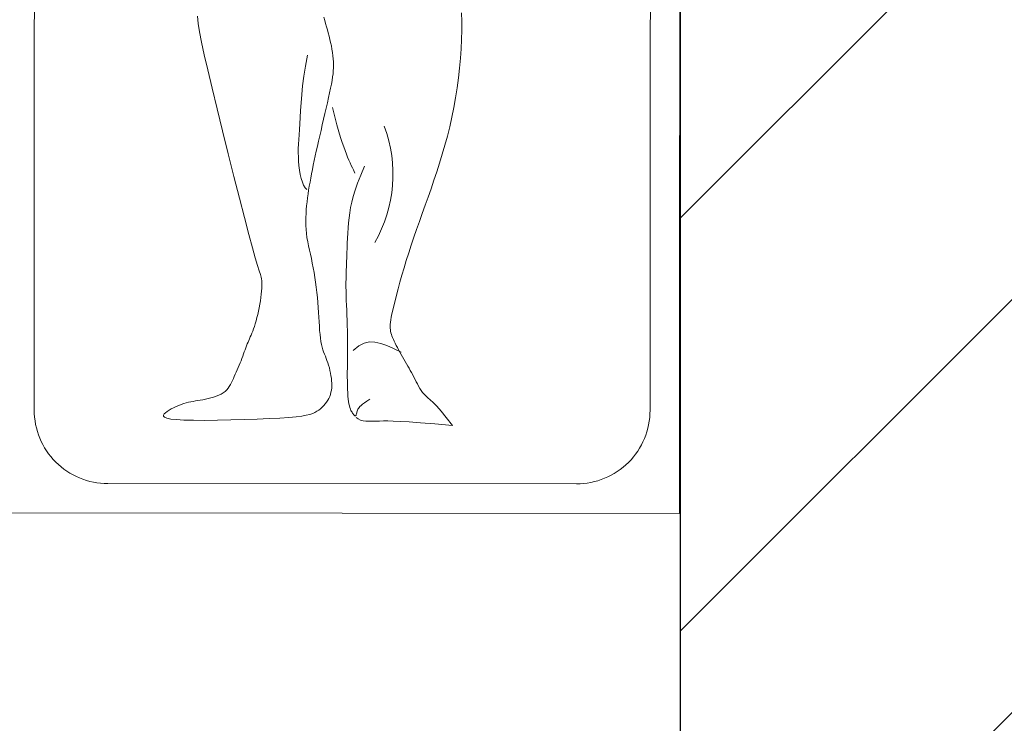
# Model space of a CAD drawing. Header units: millimetres. Extents: x 26866 to 1024070, y -428191 to 408885.
# Tile 181 of 248: x 201738 to 202540, y 392260 to 392834. Entities that reach past the tile are written whole.
import ezdxf

# ---------------------------------------------------------------- set-up
doc = ezdxf.new("R2010")
doc.units = ezdxf.units.MM
doc.header["$LTSCALE"] = 2
for name, color, linetype, lineweight in [('0_OPIS', 7, 'Continuous', 13), ('10', 7, 'Continuous', 9), ('3DPLAN_A_TABELKA POMIESZCZEŃ', 7, 'Continuous', 0), ('6', 253, 'Continuous', 0)]:
    doc.layers.add(name, color=color, linetype=linetype, lineweight=lineweight)
for name, color, linetype in [('3DPLAN_A_KRESKOWANIE 1', 253, 'Continuous'), ('3DPLAN_A_OPIS', 8, 'Continuous'), ('3DPLAN_K_NOŚNA', 7, 'Continuous')]:
    doc.layers.add(name, color=color, linetype=linetype)
doc.styles.add('ARIAL', font='arial.ttf')
pattern_1 = [(45, (23044.838, -26883.88), (-16.83798, 16.83798), [])]

# ---------------------------------------------------------------- blocks, each defined once
blk = doc.blocks.new('A$C7B9C5A86')
at = {"layer": '6', "color": 7}
for p, q in [((0.0276, 0.3159), (0.0255, 0.3146)), ((0.0297, 0.3171), (0.0276, 0.3159)), ((0.0318, 0.318), (0.0297, 0.3171)), ((0.0341, 0.3188), (0.0318, 0.318)), ((0.0364, 0.3194), (0.0341, 0.3188)), ((0.0387, 0.3199), (0.0364, 0.3194)), ((0.0412, 0.3202), (0.0387, 0.3199)), ((0.0437, 0.3203), (0.0412, 0.3202)), ((0.0463, 0.3203), (0.0437, 0.3203)), ((0.0491, 0.3201), (0.0463, 0.3203)), ((0.0519, 0.3198), (0.0491, 0.3201)), ((0.0547, 0.3194), (0.0519, 0.3198)), ((0.0576, 0.3189), (0.0547, 0.3194)), ((0.0605, 0.3183), (0.0576, 0.3189)), ((0.0634, 0.3176), (0.0605, 0.3183)), ((0.0662, 0.3168), (0.0634, 0.3176)), ((0.0689, 0.3159), (0.0662, 0.3168)), ((0.0714, 0.315), (0.0689, 0.3159)), ((0.0738, 0.3141), (0.0714, 0.315)), ((0.3558, 0.3154), (0.3499, 0.314)), ((0.3615, 0.3166), (0.3558, 0.3154)), ((0.3669, 0.3178), (0.3615, 0.3166)), ((0.3718, 0.3189), (0.3669, 0.3178)), ((0.3764, 0.3197), (0.3718, 0.3189)), ((0.3805, 0.3205), (0.3764, 0.3197)), ((0.3843, 0.3211), (0.3805, 0.3205)), ((0.3878, 0.3215), (0.3843, 0.3211)), ((0.3912, 0.3218), (0.3878, 0.3215)), ((0.3944, 0.3219), (0.3912, 0.3218)), ((0.3976, 0.322), (0.3944, 0.3219)), ((0.4009, 0.3219), (0.3976, 0.322)), ((0.4043, 0.3216), (0.4009, 0.3219)), ((0.4077, 0.3213), (0.4043, 0.3216)), ((0.4113, 0.3208), (0.4077, 0.3213)), ((0.4148, 0.3203), (0.4113, 0.3208)), ((0.4185, 0.3197), (0.4148, 0.3203)), ((0.4221, 0.3189), (0.4185, 0.3197)), ((0.4257, 0.3181), (0.4221, 0.3189)), ((0.4293, 0.3173), (0.4257, 0.3181)), ((0.4328, 0.3163), (0.4293, 0.3173)), ((0.4363, 0.3154), (0.4328, 0.3163)), ((0.4397, 0.3144), (0.4363, 0.3154)), ((0.0168, 0.306), (0.0154, 0.3039)), ((0.0183, 0.3079), (0.0168, 0.306)), ((0.0199, 0.3098), (0.0183, 0.3079)), ((0.0217, 0.3115), (0.0199, 0.3098)), ((0.0236, 0.3131), (0.0217, 0.3115)), ((0.0255, 0.3146), (0.0236, 0.3131)), ((0.0762, 0.3132), (0.0738, 0.3141)), ((0.0785, 0.3122), (0.0762, 0.3132)), ((0.0809, 0.3113), (0.0785, 0.3122)), ((0.0834, 0.3104), (0.0809, 0.3113)), ((0.0861, 0.3096), (0.0834, 0.3104)), ((0.089, 0.3089), (0.0861, 0.3096)), ((0.0924, 0.3082), (0.089, 0.3089)), ((0.096, 0.3077), (0.0924, 0.3082)), ((0.1001, 0.3073), (0.096, 0.3077)), ((0.1045, 0.3069), (0.1001, 0.3073)), ((0.1092, 0.3066), (0.1045, 0.3069)), ((0.1141, 0.3064), (0.1092, 0.3066)), ((0.1193, 0.3061), (0.1141, 0.3064)), ((0.1245, 0.3058), (0.1193, 0.3061)), ((0.13, 0.3054), (0.1245, 0.3058)), ((0.1355, 0.305), (0.13, 0.3054)), ((0.141, 0.3044), (0.1355, 0.305)), ((0.1466, 0.3039), (0.141, 0.3044)), ((0.3079, 0.3043), (0.3025, 0.3031)), ((0.3136, 0.3056), (0.3079, 0.3043)), ((0.3194, 0.3069), (0.3136, 0.3056)), ((0.3253, 0.3083), (0.3194, 0.3069)), ((0.3314, 0.3097), (0.3253, 0.3083)), ((0.3376, 0.3112), (0.3314, 0.3097)), ((0.3438, 0.3126), (0.3376, 0.3112)), ((0.3499, 0.314), (0.3438, 0.3126)), ((0.4432, 0.3133), (0.4397, 0.3144)), ((0.4466, 0.3123), (0.4432, 0.3133)), ((0.4501, 0.3112), (0.4466, 0.3123)), ((0.0119, 0.2962), (0.011, 0.2922)), ((0.0129, 0.2993), (0.0119, 0.2962)), ((0.0141, 0.3018), (0.0129, 0.2993)), ((0.0154, 0.3039), (0.0141, 0.3018)), ((0.1522, 0.3032), (0.1466, 0.3039)), ((0.1577, 0.3024), (0.1522, 0.3032)), ((0.1632, 0.3016), (0.1577, 0.3024)), ((0.1685, 0.3007), (0.1632, 0.3016)), ((0.1738, 0.2998), (0.1685, 0.3007)), ((0.1788, 0.2987), (0.1738, 0.2998)), ((0.1838, 0.2977), (0.1788, 0.2987)), ((0.1886, 0.2966), (0.1838, 0.2977)), ((0.1933, 0.2955), (0.1886, 0.2966)), ((0.1979, 0.2945), (0.1933, 0.2955)), ((0.2025, 0.2937), (0.1979, 0.2945)), ((0.207, 0.2929), (0.2025, 0.2937)), ((0.2509, 0.2935), (0.2466, 0.293)), ((0.2552, 0.2941), (0.2509, 0.2935)), ((0.2595, 0.2947), (0.2552, 0.2941)), ((0.2638, 0.2954), (0.2595, 0.2947)), ((0.2682, 0.2962), (0.2638, 0.2954)), ((0.2727, 0.297), (0.2682, 0.2962)), ((0.2773, 0.2978), (0.2727, 0.297)), ((0.2821, 0.2988), (0.2773, 0.2978)), ((0.2869, 0.2998), (0.2821, 0.2988)), ((0.292, 0.3008), (0.2869, 0.2998)), ((0.2971, 0.3019), (0.292, 0.3008)), ((0.3025, 0.3031), (0.2971, 0.3019)), ((0.0101, 0.2872), (0.0093, 0.2809)), ((0.011, 0.2922), (0.0101, 0.2872)), ((0.2115, 0.2923), (0.207, 0.2929)), ((0.2159, 0.2919), (0.2115, 0.2923)), ((0.2204, 0.2916), (0.2159, 0.2919)), ((0.2248, 0.2916), (0.2204, 0.2916)), ((0.2292, 0.2916), (0.2248, 0.2916)), ((0.2336, 0.2918), (0.2292, 0.2916)), ((0.2379, 0.2921), (0.2336, 0.2918)), ((0.2422, 0.2925), (0.2379, 0.2921)), ((0.2466, 0.293), (0.2422, 0.2925)), ((0.0086, 0.2729), (0.0079, 0.2631)), ((0.0093, 0.2809), (0.0086, 0.2729)), ((0.0079, 0.2631), (0.0073, 0.2513)), ((0.0073, 0.2513), (0.0067, 0.2379)), ((0.1222, 0.2386), (0.1259, 0.2394)), ((0.1259, 0.2394), (0.1296, 0.2402)), ((0.1296, 0.2402), (0.1334, 0.2409)), ((0.1334, 0.2409), (0.1372, 0.2415)), ((0.1372, 0.2415), (0.141, 0.242)), ((0.141, 0.242), (0.1446, 0.2425)), ((0.1446, 0.2425), (0.1481, 0.2428)), ((0.1481, 0.2428), (0.1514, 0.2431)), ((0.1514, 0.2431), (0.1544, 0.2432)), ((0.1544, 0.2432), (0.1571, 0.2432)), ((0.1571, 0.2432), (0.1594, 0.2431)), ((0.1594, 0.2431), (0.1614, 0.2428)), ((0.1614, 0.2428), (0.1635, 0.2423)), ((0.1635, 0.2423), (0.1664, 0.2415)), ((0.1664, 0.2415), (0.1704, 0.2402)), ((0.1704, 0.2402), (0.1763, 0.2384)), ((0.0067, 0.2379), (0.0062, 0.2236)), ((0.0917, 0.2279), (0.0936, 0.2287)), ((0.0936, 0.2287), (0.0955, 0.2296)), ((0.0955, 0.2296), (0.0974, 0.2304)), ((0.0974, 0.2304), (0.0993, 0.2313)), ((0.0993, 0.2313), (0.1015, 0.2322)), ((0.1015, 0.2322), (0.1037, 0.2331)), ((0.1037, 0.2331), (0.1063, 0.234)), ((0.1063, 0.234), (0.109, 0.2349)), ((0.109, 0.2349), (0.112, 0.2358)), ((0.112, 0.2358), (0.1153, 0.2368)), ((0.1153, 0.2368), (0.1187, 0.2377)), ((0.1187, 0.2377), (0.1222, 0.2386)), ((0.1763, 0.2384), (0.1846, 0.2359)), ((0.1846, 0.2359), (0.1958, 0.2328)), ((0.1958, 0.2328), (0.2105, 0.2288)), ((0.2105, 0.2288), (0.229, 0.2239)), ((0.0062, 0.2236), (0.0058, 0.2089)), ((0.0636, 0.2172), (0.0661, 0.2182)), ((0.0661, 0.2182), (0.0687, 0.2192)), ((0.0687, 0.2192), (0.0712, 0.2202)), ((0.0712, 0.2202), (0.0737, 0.2212)), ((0.0737, 0.2212), (0.0761, 0.2221)), ((0.0761, 0.2221), (0.0786, 0.2229)), ((0.0786, 0.2229), (0.081, 0.2238)), ((0.081, 0.2238), (0.0833, 0.2246)), ((0.0833, 0.2246), (0.0855, 0.2254)), ((0.0855, 0.2254), (0.0877, 0.2262)), ((0.0877, 0.2262), (0.0897, 0.2271)), ((0.0897, 0.2271), (0.0917, 0.2279)), ((0.229, 0.2239), (0.2506, 0.2183)), ((0.2506, 0.2183), (0.2744, 0.2123)), ((0.0058, 0.2089), (0.0055, 0.1943)), ((0.0409, 0.2059), (0.0428, 0.2073)), ((0.0428, 0.2073), (0.0449, 0.2085)), ((0.0449, 0.2085), (0.047, 0.2097)), ((0.047, 0.2097), (0.0492, 0.2107)), ((0.0492, 0.2107), (0.0515, 0.2118)), ((0.0515, 0.2118), (0.0538, 0.2128)), ((0.0538, 0.2128), (0.0562, 0.2139)), ((0.0562, 0.2139), (0.0587, 0.215)), ((0.0587, 0.215), (0.0611, 0.2161)), ((0.0611, 0.2161), (0.0636, 0.2172)), ((0.2744, 0.2123), (0.2994, 0.206)), ((0.032, 0.1929), (0.0332, 0.1957)), ((0.0332, 0.1957), (0.0344, 0.1982)), ((0.0344, 0.1982), (0.0358, 0.2006)), ((0.0358, 0.2006), (0.0374, 0.2026)), ((0.0374, 0.2026), (0.039, 0.2044)), ((0.039, 0.2044), (0.0409, 0.2059)), ((0.2994, 0.206), (0.3246, 0.1998)), ((0.3246, 0.1998), (0.349, 0.1938)), ((0.0055, 0.1943), (0.0054, 0.1805)), ((0.0294, 0.184), (0.0302, 0.187)), ((0.0302, 0.187), (0.0311, 0.19)), ((0.0311, 0.19), (0.032, 0.1929)), ((0.349, 0.1938), (0.3718, 0.1882)), ((0.3718, 0.1882), (0.3919, 0.1834)), ((0.0054, 0.1805), (0.0054, 0.168)), ((0.0272, 0.1726), (0.0277, 0.1752)), ((0.0277, 0.1752), (0.0282, 0.178)), ((0.0282, 0.178), (0.0288, 0.181)), ((0.0288, 0.181), (0.0294, 0.184)), ((0.3919, 0.1834), (0.4087, 0.1795)), ((0.4087, 0.1795), (0.4225, 0.1765)), ((0.4225, 0.1765), (0.4338, 0.1743)), ((0.4338, 0.1743), (0.4432, 0.1729)), ((0.0054, 0.168), (0.0057, 0.1573)), ((0.0253, 0.1623), (0.0258, 0.1649)), ((0.0258, 0.1649), (0.0263, 0.1674)), ((0.0263, 0.1674), (0.0268, 0.17)), ((0.0268, 0.17), (0.0272, 0.1726)), ((0.4432, 0.1729), (0.4513, 0.1721)), ((0.0057, 0.1573), (0.0062, 0.1489)), ((0.0218, 0.1515), (0.0229, 0.1543)), ((0.0229, 0.1543), (0.0238, 0.157)), ((0.0238, 0.157), (0.0246, 0.1597)), ((0.0246, 0.1597), (0.0253, 0.1623)), ((0.0062, 0.1489), (0.0068, 0.1428)), ((0.0068, 0.1428), (0.0077, 0.1385)), ((0.0166, 0.1409), (0.018, 0.1433)), ((0.018, 0.1433), (0.0193, 0.1459)), ((0.0193, 0.1459), (0.0206, 0.1486)), ((0.0206, 0.1486), (0.0218, 0.1515)), ((0.0077, 0.1385), (0.0087, 0.1359)), ((0.0087, 0.1359), (0.0099, 0.1347)), ((0.0099, 0.1347), (0.0111, 0.1346)), ((0.0111, 0.1346), (0.0124, 0.1354)), ((0.0124, 0.1354), (0.0138, 0.1369)), ((0.0138, 0.1369), (0.0152, 0.1387)), ((0.0152, 0.1387), (0.0166, 0.1409))]:
    blk.add_line(p, q, dxfattribs=at)
for points in [[(0.4551, 0.4631), (0.4456, 0.4634), (0.4359, 0.4635), (0.4258, 0.4633), (0.4155, 0.4628), (0.4049, 0.4621), (0.3942, 0.4611), (0.3833, 0.4599), (0.3724, 0.4584), (0.3614, 0.4567), (0.3506, 0.4547), (0.3399, 0.4526), (0.3294, 0.4502), (0.3191, 0.4477), (0.309, 0.4449), (0.2991, 0.4421), (0.2893, 0.4391), (0.2797, 0.436), (0.2703, 0.4329), (0.2609, 0.4297), (0.2518, 0.4264), (0.2427, 0.4232), (0.2337, 0.42), (0.2249, 0.4169), (0.2161, 0.4138), (0.2074, 0.4108), (0.1988, 0.4079), (0.1903, 0.4051), (0.1819, 0.4024), (0.1736, 0.3999), (0.1656, 0.3975), (0.1579, 0.3954), (0.1505, 0.3934), (0.1437, 0.3916), (0.1375, 0.39), (0.1319, 0.3886), (0.1271, 0.3875), (0.1229, 0.3866), (0.1193, 0.3859), (0.1162, 0.3853), (0.1136, 0.385), (0.1112, 0.3848), (0.1092, 0.3847), (0.1073, 0.3847), (0.1055, 0.3849), (0.1037, 0.3852), (0.102, 0.3855), (0.1003, 0.386), (0.0986, 0.3866), (0.0967, 0.3873), (0.0948, 0.3882), (0.0928, 0.3891), (0.0905, 0.3902), (0.0882, 0.3914), (0.0858, 0.3926), (0.0832, 0.394), (0.0806, 0.3954), (0.078, 0.3968), (0.0754, 0.3983), (0.0729, 0.3997), (0.0703, 0.4012), (0.0678, 0.4026), (0.0654, 0.4041), (0.063, 0.4055), (0.0605, 0.4069), (0.0581, 0.4082), (0.0557, 0.4096), (0.0532, 0.4109), (0.0507, 0.4121), (0.0481, 0.4134), (0.0456, 0.4147), (0.0431, 0.416), (0.0407, 0.4174), (0.0384, 0.4188), (0.0363, 0.4204), (0.0342, 0.4221), (0.0324, 0.424), (0.0304, 0.4262), (0.028, 0.4289), (0.025, 0.4321), (0.021, 0.436), (0.0156, 0.4408), (0.0087, 0.4466), (0, 0.4535)], [(0.0086, 0.3472), (0.007, 0.3494), (0.0058, 0.3519), (0.005, 0.3548), (0.0046, 0.358), (0.0044, 0.3614), (0.0044, 0.3652), (0.0045, 0.369), (0.0047, 0.373), (0.0048, 0.3772), (0.0048, 0.382), (0.0046, 0.388), (0.0043, 0.3956), (0.0037, 0.4055), (0.0028, 0.418), (0.0016, 0.4339), (0, 0.4535)], [(0.0807, 0.3968), (0.0846, 0.3885), (0.0879, 0.381), (0.0904, 0.3742), (0.0918, 0.3678), (0.092, 0.3618), (0.0907, 0.3559), (0.0876, 0.35), (0.0825, 0.344)], [(0.286, 0.3562), (0.276, 0.3521), (0.2672, 0.3487), (0.2593, 0.346), (0.2523, 0.3439), (0.246, 0.3422), (0.2401, 0.341), (0.2344, 0.3401), (0.2289, 0.3394), (0.2233, 0.3388), (0.2177, 0.3384), (0.2121, 0.3379), (0.2065, 0.3376), (0.201, 0.3373), (0.1955, 0.3371), (0.1903, 0.3369), (0.1852, 0.3367), (0.1803, 0.3365), (0.1755, 0.3363), (0.1709, 0.3362), (0.1664, 0.336), (0.1618, 0.336), (0.1573, 0.3359), (0.1526, 0.3359), (0.1479, 0.336), (0.1429, 0.3361), (0.1378, 0.3363), (0.1325, 0.3365), (0.1271, 0.3367), (0.1215, 0.3369), (0.1159, 0.3371), (0.1101, 0.3373), (0.1043, 0.3375), (0.0984, 0.3375), (0.0924, 0.3376), (0.0865, 0.3376), (0.0806, 0.3376), (0.0749, 0.3375), (0.0692, 0.3375), (0.0637, 0.3375), (0.0584, 0.3374), (0.0533, 0.3374), (0.0485, 0.3375), (0.044, 0.3376), (0.0398, 0.3377), (0.0358, 0.3379), (0.0322, 0.3381), (0.029, 0.3384), (0.0261, 0.3388), (0.0235, 0.3392), (0.0213, 0.3397), (0.0195, 0.3403), (0.0178, 0.3409), (0.0165, 0.3415), (0.0153, 0.3421), (0.0143, 0.3427), (0.0134, 0.3433), (0.0126, 0.3439), (0.0119, 0.3444), (0.0113, 0.3449), (0.0109, 0.3453), (0.0106, 0.3458), (0.0105, 0.3462), (0.0106, 0.3465), (0.0109, 0.3468), (0.0113, 0.3471), (0.012, 0.3473), (0.0127, 0.3475), (0.0136, 0.3478), (0.0146, 0.348), (0.0156, 0.3483), (0.0166, 0.3487), (0.0177, 0.3491), (0.0187, 0.3497), (0.0196, 0.3504), (0.0207, 0.3513), (0.0219, 0.3526), (0.0232, 0.3542), (0.0248, 0.3564), (0.0267, 0.359), (0.0289, 0.3623)], [(0.3505, 0.3208), (0.3402, 0.3234), (0.3314, 0.3258), (0.3239, 0.328), (0.3174, 0.3299), (0.3119, 0.3317), (0.3071, 0.3333), (0.303, 0.3348), (0.2992, 0.3363), (0.2957, 0.3377), (0.2925, 0.3391), (0.2895, 0.3404), (0.2867, 0.3417), (0.2842, 0.3429), (0.2819, 0.344), (0.2799, 0.345), (0.2781, 0.3458)], [(0.4083, 0.2933), (0.3963, 0.2911), (0.3851, 0.2893), (0.3746, 0.288), (0.3648, 0.287), (0.3557, 0.2863), (0.3473, 0.2857), (0.3396, 0.2853), (0.3326, 0.2849), (0.3262, 0.2845), (0.3204, 0.2841), (0.3151, 0.2838), (0.31, 0.2835), (0.3053, 0.2833), (0.3006, 0.2833), (0.296, 0.2834), (0.2913, 0.2836), (0.2864, 0.284), (0.2816, 0.2847), (0.2768, 0.2855), (0.2723, 0.2865), (0.2682, 0.2878), (0.2647, 0.2892), (0.2619, 0.2908), (0.26, 0.2926)]]:
    blk.add_lwpolyline(points, dxfattribs=at)
blk.add_arc((0.2768, 0.2374), 0.1503, 69.2736, 119.9559, dxfattribs=at)
blk = doc.blocks.new('kondygnacja -1')
at = {"layer": '3DPLAN_A_KRESKOWANIE 1'}
h = blk.add_hatch(dxfattribs=at)
h.set_pattern_fill('ANSI31', color=256, scale=7.5, style=0)
h.set_pattern_definition(pattern_1)
h.paths.add_polyline_path([(31677.485, -24430.84), (30214.868, -24430.84), (30214.868, -24470.84), (30429.606, -24470.84), (30429.606, -24477.84), (30447.606, -24477.84), (30447.606, -24818.84), (30476.606, -24818.84), (30476.606, -24470.84), (31012.606, -24470.84), (31012.606, -24478.84), (31079.606, -24478.84), (31079.606, -24470.84), (31638.606, -24470.84), (31638.606, -25036.84), (31079.606, -25036.84), (31079.606, -25028.84), (31012.606, -25028.84), (31012.606, -25036.84), (30611.38, -25036.84), (30611.38, -25072.84), (31023.606, -25072.84), (31034.606, -25082.84), (31034.606, -25330.84), (31023.606, -25340.84), (30831.396, -25340.84, -0.038531), (30832.58, -25356.183), (30832.58, -25371.84), (31079.606, -25371.84), (31079.606, -25072.84), (31638.606, -25072.84), (31638.606, -25943.84), (30832.58, -25943.84), (30832.58, -26009.84), (31677.485, -26009.84)])
h.paths.add_polyline_path([(30682.606, -26009.84), (30832.58, -26009.84), (30832.58, -25943.84), (30760.606, -25943.84), (30760.606, -25454.668), (30735.606, -25464.584), (30735.606, -25943.84), (30682.606, -25943.84)])
h.paths.add_polyline_path([(30679.606, -25371.84), (30735.606, -25371.84), (30735.606, -25464.584), (30760.606, -25454.668), (30760.606, -25371.84), (30832.58, -25371.84), (30832.58, -25356.183, 0.038531), (30831.396, -25340.84), (30679.606, -25340.84)])
h.paths.add_polyline_path([(30355.83, -25371.84), (30425.606, -25371.84), (30425.606, -25379.84), (30463.606, -25379.84), (30463.606, -25424.739), (30471.606, -25424.739), (30471.606, -25395.84), (30533.606, -25395.84), (30533.606, -25371.84), (30576.606, -25371.84), (30576.606, -25341.84), (30472.606, -25341.84), (30472.606, -25326.84), (30427.606, -25326.84), (30427.606, -25341.84), (30355.83, -25341.84)])
h.paths.add_polyline_path([(30456.606, -25936.84), (30425.606, -25936.84), (30425.606, -25945.84), (30380.606, -25945.84), (30380.606, -26009.84), (30512.606, -26009.84), (30512.606, -25943.84), (30466.606, -25943.84), (30466.606, -25712.84), (30456.606, -25712.84)])
h.paths.add_polyline_path([(28888.606, -25941.84), (28888.606, -26009.84), (29013.606, -26009.84), (29013.606, -25941.84)])
h.paths.add_polyline_path([(28591.166, -26009.84), (28591.166, -25944.84), (28547.606, -25944.84), (28547.606, -26009.84)])
h.paths.add_polyline_path([(28624.606, -25870.534), (28654.797, -25870.534), (28654.797, -25924.534), (28624.606, -25924.534), (28624.606, -25944.84), (28591.166, -25944.84), (28591.166, -26009.84), (28713.606, -26009.84), (28713.606, -25941.84), (28672.606, -25941.84), (28672.606, -25932.84), (28657.606, -25932.84), (28657.606, -25716.84), (28624.606, -25716.84)])
h.paths.add_polyline_path([(28372.606, -25944.84), (28328.606, -25944.84), (28328.606, -25907.84), (28282.606, -25907.84), (28282.606, -25944.84), (28248.606, -25944.84), (28248.606, -26009.84), (28372.606, -26009.84)])
h.paths.add_polyline_path([(28092.606, -25563.84), (28054.606, -25563.84), (28054.606, -25383.84), (28067.602, -25383.84), (28067.606, -25375.84), (28340.606, -25375.84), (28340.606, -25341.84), (28070.606, -25341.84), (28070.606, -25332.84), (28030.606, -25332.84), (28030.606, -25395.598), (28048.707, -25395.598), (28048.707, -25449.598), (28030.606, -25449.598), (28030.606, -26009.84), (28073.606, -26009.84), (28073.606, -25944.84), (28054.606, -25944.84), (28054.606, -25668.84), (28092.606, -25668.84)])
h.paths.add_polyline_path([(27949.606, -25495.746), (27949.606, -25507.746), (27983.295, -25507.746), (27983.295, -25521.746), (27949.606, -25521.746), (27949.606, -25531.84), (27999.606, -25531.84), (27999.606, -25934.84), (27982.606, -25934.84), (27982.606, -25942.84), (27947.606, -25942.84), (27947.606, -26009.84), (28026.624, -26009.84), (28026.624, -25449.598), (27999.606, -25449.598), (27999.606, -25463.84), (27949.606, -25463.84), (27949.606, -25481.746), (27983.295, -25481.746), (27983.295, -25495.746)])
h.paths.add_polyline_path([(27982.606, -25361.84), (27952.606, -25361.84), (27952.606, -25332.84), (28026.624, -25332.84), (28026.624, -25395.598), (27999.606, -25395.598), (27999.606, -25377.84), (27982.606, -25377.84)])
h.paths.add_polyline_path([(26818.606, -25892.84), (26781.485, -25892.84), (26781.485, -26009.84), (26894.541, -26009.84), (26894.541, -25942.84), (26830.606, -25942.84), (26830.606, -25930.84), (26818.606, -25930.84)])
h.paths.add_polyline_path([(26894.541, -26009.84), (27115.936, -26009.84), (27115.936, -25942.84), (26894.541, -25942.84)])
h.paths.add_polyline_path([(27115.936, -25942.84), (27115.936, -26009.84), (27466.606, -26009.84), (27466.606, -25942.84), (27427.606, -25942.84), (27427.606, -25933.84), (27384.606, -25933.84), (27384.606, -25942.84)])
h.paths.add_polyline_path([(27641.606, -25942.84), (27641.606, -26009.84), (27802.606, -26009.84), (27802.606, -25942.84)])
h.paths.add_polyline_path([(30621.105, -25040.467), (30688.374, -25040.467), (30688.374, -25072.867), (30621.105, -25072.867)], flags=24)
h = blk.add_hatch(dxfattribs=at)
h.set_pattern_fill('ANSI31', color=256, scale=7.5, style=0)
h.set_pattern_definition(pattern_1)
h.paths.add_polyline_path([(29010.606, -24430.84), (28888.606, -24430.84), (28888.606, -24472.84), (29010.606, -24472.84)])
h.paths.add_polyline_path([(29275.573, -25037.84), (29257.606, -25037.84), (29257.606, -24471.84), (29273.606, -24471.84), (29273.606, -24468.84), (29303.606, -24468.84), (29303.606, -24430.84), (29185.606, -24430.84), (29185.606, -24471.84), (29228.606, -24471.84), (29228.606, -25049.84), (29175.018, -25049.84), (29175.018, -25053.062, 0.060091), (29177.886, -25076.84), (29272.378, -25076.84)])
h.paths.add_polyline_path([(29273.606, -25072.84), (29380.606, -25072.84), (29380.606, -25037.84), (29275.573, -25037.84), (29272.378, -25076.84), (29273.606, -25076.84)])
h.paths.add_polyline_path([(29498.606, -25037.84), (29480.606, -25037.84), (29480.606, -25072.84), (29708.606, -25072.84), (29708.606, -25039.85), (29536.606, -25039.85), (29536.606, -24939.85), (29498.606, -24939.85)])
h.paths.add_polyline_path([(29566.606, -24430.84), (29473.606, -24430.84), (29473.606, -24468.84), (29498.606, -24468.84), (29498.606, -24727.874), (29524.775, -24727.874), (29524.775, -24781.874), (29498.606, -24781.874), (29498.606, -24826.85), (29536.606, -24826.85), (29536.606, -24470.85), (29566.606, -24470.85)])
h.paths.add_polyline_path([(29736.606, -24430.84), (29736.606, -24470.85), (29828.606, -24470.85), (29828.606, -24472.85), (29873.606, -24472.85), (29873.606, -24470.85), (30016.865, -24470.85), (30016.865, -24430.84)])
h.paths.add_polyline_path([(30016.865, -24470.85), (30112.842, -24470.85), (30112.842, -24430.84), (30016.865, -24430.84)])
h.paths.add_polyline_path([(29864.606, -25141.84), (29835.606, -25141.84), (29835.606, -25153.062), (29864.606, -25153.062)])
h.paths.add_polyline_path([(29864.606, -25087.84), (29880.606, -25069.84), (30213.451, -25069.84, 0.042168), (30214.868, -25053.062), (30214.868, -25041.84), (30178.606, -25041.84), (30178.606, -24470.84), (30214.868, -24470.84), (30214.868, -24430.84), (30112.842, -24430.84), (30112.842, -24470.85), (30115.606, -24470.85), (30115.606, -24477.85), (30159.606, -24477.85), (30159.606, -25039.85), (29899.606, -25039.85), (29899.606, -25026.85), (29826.606, -25026.85), (29826.606, -25039.85), (29803.606, -25039.85), (29803.606, -25072.84), (29819.606, -25072.84), (29835.606, -25088.84), (29835.606, -25153.062), (29864.606, -25153.062)])
h.paths.add_polyline_path([(29463.606, -25369.84), (29509.606, -25369.84), (29509.606, -25408.84), (29538.606, -25408.84), (29538.606, -25366.84), (29765.606, -25366.84), (29765.606, -25448.84), (29937.606, -25448.84), (29937.606, -25366.84), (30091.056, -25366.84), (30091.056, -25356.183, -0.035999), (30092.09, -25341.84), (29880.606, -25341.84), (29864.606, -25325.84), (29864.606, -25261.84), (29835.606, -25261.84), (29835.606, -25325.84), (29819.606, -25341.84), (29463.606, -25341.84)])
h.paths.add_polyline_path([(30252.83, -25342.153), (30252.83, -25341.84), (30092.09, -25341.84, 0.035999), (30091.056, -25356.183), (30091.056, -25366.84), (30152.606, -25366.84), (30152.606, -25937.84), (30091.056, -25937.84), (30091.056, -26009.84), (30210.606, -26009.84), (30210.606, -25945.84), (30180.606, -25945.84), (30180.606, -25371.84), (30252.83, -25371.84), (30252.83, -25350.577), (30252.33, -25350.577), (30252.33, -25342.153)])
h.paths.add_polyline_path([(30081.987, -25665.134), (30231.695, -25665.134), (30231.695, -25700.215), (30081.987, -25700.215)], flags=9)
h.paths.add_polyline_path([(29875.606, -25931.84), (29829.606, -25931.84), (29829.606, -25937.84), (29781.606, -25937.84), (29781.606, -26009.84), (29917.606, -26009.84), (29917.606, -25937.84), (29875.606, -25937.84)])
h.paths.add_polyline_path([(29611.606, -26009.84), (29611.606, -25937.84), (29538.606, -25937.84), (29538.606, -25683.804), (29507.606, -25683.804), (29507.606, -25943.84), (29482.606, -25943.84), (29482.606, -26009.84)])
h.paths.add_polyline_path([(29282.811, -25653.753), (29568.722, -25653.753), (29568.722, -25738.674), (29282.811, -25738.674)], flags=9)
h.paths.add_polyline_path([(29479.606, -25623.84), (29507.606, -25623.84), (29507.606, -25683.804), (29538.606, -25683.804), (29538.606, -25498.84), (29509.606, -25498.84), (29509.606, -25608.84), (29479.606, -25608.84)])
h.paths.add_polyline_path([(29389.606, -25608.84), (29262.167, -25608.84), (29262.167, -25623.84), (29389.606, -25623.84)])
h.paths.add_polyline_path([(29312.606, -25943.84), (29275.606, -25943.84), (29275.606, -25936.84), (29262.167, -25936.84), (29262.167, -26009.84), (29312.606, -26009.84)])
h.paths.add_polyline_path([(29188.606, -26009.84), (29262.167, -26009.84), (29262.167, -25936.84), (29256.606, -25936.84), (29256.606, -25683.804), (29227.606, -25683.804), (29227.606, -25941.84), (29188.606, -25941.84)])
h.paths.add_polyline_path([(29227.606, -25683.804), (29256.606, -25683.804), (29256.606, -25623.84), (29262.167, -25623.84), (29262.167, -25608.84), (29259.606, -25608.84), (29259.606, -25369.84), (29262.167, -25369.84), (29262.167, -25356.183, 0.056395), (29259.639, -25333.84), (29224.606, -25333.84), (29224.606, -25341.84), (29157.606, -25341.84), (29157.606, -25371.84), (29227.606, -25371.84)])
h.paths.add_polyline_path([(29373.606, -25341.84), (29270.606, -25341.84), (29270.606, -25333.84), (29259.639, -25333.84, -0.056395), (29262.167, -25356.183), (29262.167, -25369.84), (29373.606, -25369.84)])
h.paths.add_polyline_path([(30170.106, -24766.995), (30186.534, -24766.995), (30186.534, -24786.995), (30170.106, -24786.995)], flags=24)
h.paths.add_polyline_path([(29566.123, -25338.582), (29633.392, -25338.582), (29633.392, -25370.982), (29566.123, -25370.982)], flags=24)
h.paths.add_polyline_path([(29957.208, -25338.582), (30024.477, -25338.582), (30024.477, -25370.982), (29957.208, -25370.982)], flags=24)
h.paths.add_polyline_path([(30179.863, -25902.326), (30243.82, -25902.326), (30243.82, -25910.462), (30179.863, -25910.462)], flags=24)
at = {"layer": '10'}
blk.add_lwpolyline([(29227.606, -25371.84), (29172.606, -25371.81), (29172.531, -25556.81), (29227.531, -25556.84)], close=True, dxfattribs=at)
for points in [[(29183.093, -25415.014), (29180.988, -25415.013, 0.414214), (29174.985, -25421.011), (29174.935, -25548.411, 0.414214)], [(29174.935, -25548.411, 0.414214), (29180.932, -25554.413), (29219.132, -25554.436, 0.414214), (29225.135, -25548.439), (29225.185, -25421.039, 0.414214), (29219.188, -25415.036), (29212.385, -25415.033, 0.414214)]]:
    blk.add_lwpolyline(points, format="xyb", dxfattribs=at)
at = {"layer": '3DPLAN_K_NOŚNA'}
blk.add_line((29227.606, -25941.84), (29227.606, -25371.84), dxfattribs=at)
at = {"layer": '10', "xscale": -73.91716852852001, "yscale": 73.91716852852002, "zscale": 73.91716852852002, "rotation": 269.9763732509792}
blk.add_blockref('A$C7B9C5A86', (29175.514, -25549.649), dxfattribs=at)
at = {"layer": '3DPLAN_A_OPIS', "color": 1, "lineweight": 30, "style": 'ARIAL'}
for tag, p in [('PRZESUNIĘCIE_WEJŚCIA', (27655.165, -24535.333)), ('WYŁĄCZONE', (27007.179, -24723.982)), ('Z_OPRACOWANIA', (26996.84, -24746.417)), ('WYŁĄCZONE', (30803.053, -24760.867)), ('Z_OPRACOWANIA', (30792.713, -24783.301)), ('WYŁĄCZONE', (28894.898, -24826.593)), ('Z_OPRACOWANIA', (28884.559, -24849.027)), ('POWIĘKSZENIE_WEJŚCIA', (28313.679, -25144.412)), ('POWIĘKSZENIE_WEJŚCIA', (29600.622, -25191.363)), ('POWIĘKSZENIE_WEJŚCIA', (28011.449, -25235.417)), ('WYŁĄCZONE', (29754.423, -25678.169)), ('Z_OPRACOWANIA', (29744.084, -25700.603)), ('WYJŚCIE_EWAKUACYJNE', (27763.791, -26106.068))]:
    blk.add_attdef(tag, p, '', height=12, dxfattribs=at)
at = {"layer": '3DPLAN_A_OPIS', "color": 0, "lineweight": 30, "style": 'ARIAL'}
for tag, p in [('UGUL_1', (29350.296, -24586.012)), ('UGUL_2', (29622.921, -24586.012)), ('UGUL_3', (29833.15, -24586.012))]:
    blk.add_attdef(tag, p, '', height=12, dxfattribs=at)
at = {"layer": '3DPLAN_A_TABELKA POMIESZCZEŃ', "ltscale": 0.5, "style": 'ARIAL'}
for tag, p in [('KURTYNA', (27861.913, -26064.849)), ('POWIETRZNA', (27861.913, -26084.562))]:
    blk.add_attdef(tag, p, '', height=12, dxfattribs=at)

msp = doc.modelspace()

# ---------------------------------------------------------------- block references
at = {"layer": '0_OPIS', "xscale": 10, "yscale": 10, "zscale": 10}
msp.add_blockref('kondygnacja -1', (-90000, 648000), dxfattribs=at)

doc.saveas('drawing.dxf')
